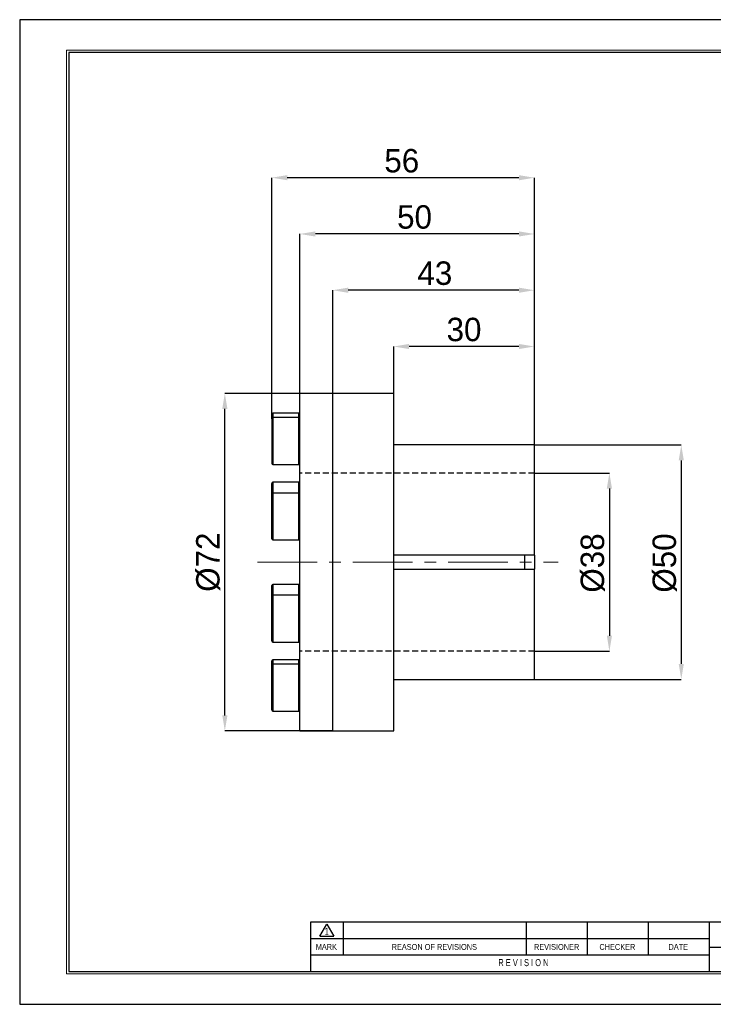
# Model space of a CAD drawing. Header units: millimetres. Extents: x 0 to 297, y 0 to 210.
# Tile 1 of 2: x 0 to 148, y 0 to 210. Entities that reach past the tile are written whole.
import ezdxf
from ezdxf.enums import TextEntityAlignment as Align

# ---------------------------------------------------------------- set-up
doc = ezdxf.new("R2010")
doc.units = ezdxf.units.MM
doc.header["$PDSIZE"] = -1
doc.linetypes.add('CENTERX2', pattern=[20.32, 12.7, -2.54, 2.54, -2.54])
doc.linetypes.add('HIDDEN', pattern=[1.905, 1.27, -0.635])
for name, color, linetype in [('가상선', 2, 'HIDDEN'), ('문자', 7, 'Continuous'), ('중심선', 1, 'CENTERX2')]:
    doc.layers.add(name, color=color, linetype=linetype)
doc.layers.add('치수선', color=5, linetype='Continuous', lineweight=15)
doc.styles.add('SLDTEXTSTYLE0', font='TXT', dxfattribs={"width": 0.75})
doc.styles.add('SLDTEXTSTYLE2', font='TXT', dxfattribs={"width": 0.75, "bigfont": 'bigfont'})
doc.styles.add('SLDTEXTSTYLE8', font='TXT', dxfattribs={"width": 0.633333})
doc.dimstyles.new('SLDDIMSTYLE0', dxfattribs={"dimtxt": 3.5, "dimasz": 3.302, "dimexe": 0, "dimexo": 0.0625, "dimgap": 0.875, "dimtad": 1, "dimrnd": 1e-09, "dimzin": 12, "dimdsep": 46, "dimtxsty": 'SLDTEXTSTYLE0', "dimsah": 1, "dimcen": 0.09, "dimadec": 0, "dimazin": 3, "dimtfac": 1, "dimtofl": 0, "dimtmove": 0, "dimatfit": 3, "dimfxl": 1, "dimfrac": 2, "dimtolj": 1, "dimtzin": 12, "dimarcsym": 0})

# ---------------------------------------------------------------- blocks, each defined once
blk = doc.blocks.new('AAAA')
at = {"color": 250, "true_color": 0x191924}
for p, q in [((-298.87, 124.28), (-595.87, 124.28)), ((-595.87, 124.28), (-595.87, -85.72)), ((-595.87, -85.72), (-298.87, -85.72))]:
    blk.add_line(p, q, dxfattribs=at)
at = {"lineweight": 0}
for p, q in [((-305.37, 117.78), (-585.87, 117.78)), ((-585.87, 117.78), (-585.87, -79.22)), ((-585.87, -79.22), (-305.37, -79.22))]:
    blk.add_line(p, q, dxfattribs=at)
for p, q in [((-305.87, 117.28), (-585.37, 117.28)), ((-585.37, 117.28), (-585.37, -78.72)), ((-435.87, -68.22), (-533.87, -68.22)), ((-533.87, -68.22), (-533.87, -78.72)), ((-531.87, -71.21), (-530.37, -68.61)), ((-530.37, -68.61), (-528.87, -71.21)), ((-526.87, -68.22), (-526.87, -75.22)), ((-487.87, -68.22), (-487.87, -75.22)), ((-474.87, -68.22), (-474.87, -75.22)), ((-461.87, -68.22), (-461.87, -75.22)), ((-448.87, -68.22), (-448.87, -78.72)), ((-531.87, -71.21), (-528.87, -71.21)), ((-448.87, -71.72), (-533.87, -71.72)), ((-448.87, -75.22), (-533.87, -75.22)), ((-448.87, -73.52), (-435.87, -73.52)), ((-585.37, -78.72), (-305.87, -78.72))]:
    blk.add_line(p, q)
at = {"color": 250, "true_color": 0x191924, "width": 0.75}
for tag, height, style, p in [('TITLE', 2.5, 'SLDTEXTSTYLE2', (-358.7, -62.04)), ('도번', 2.5, 'SLDTEXTSTYLE2', (-344.69, -70.81)), ('필렛', 1.15, 'SLDTEXTSTYLE0', (-416.62, -75.73)), ('SCALE', 1.2, 'SLDTEXTSTYLE0', (-342.09, -76.51)), ('DATE', 1.2, 'SLDTEXTSTYLE0', (-318.85, -76.56)), ('모따기', 1.15, 'SLDTEXTSTYLE0', (-416.62, -78.33))]:
    blk.add_attdef(tag, text='', height=height, dxfattribs=dict(at, style=style)).set_placement(p, align=Align.BOTTOM_LEFT)
at = {"layer": '문자', "attachment_point": 2}
for s, insert, char_height, style in [('1', (-530.38, -69.37), 1.5, 'SLDTEXTSTYLE0'), ('MARK', (-530.48, -72.85), 1.25, 'SLDTEXTSTYLE0'), ('REASON OF REVISIONS', (-507.46, -72.85), 1.25, 'SLDTEXTSTYLE0'), ('REVISIONER', (-481.38, -72.85), 1.25, 'SLDTEXTSTYLE0'), ('CHECKER', (-468.42, -72.85), 1.25, 'SLDTEXTSTYLE0'), ('DATE', (-455.43, -72.85), 1.25, 'SLDTEXTSTYLE0'), ('R E V I S I O N', (-488.46, -76.07), 1.5, 'SLDTEXTSTYLE8')]:
    blk.add_mtext(s, dxfattribs=dict(at, insert=insert, char_height=char_height, style=style))
blk = doc.blocks.new('_D')
at = {"layer": 'Defpoints', "color": 0}
for p in [(109.78, 113.36), (109.78, 75.36), (125.78, 75.36)]:
    blk.add_point(p, dxfattribs=at)
at = {"layer": '치수선', "color": 0, "lineweight": -2}
for p, q in [((109.84, 113.36), (125.78, 113.36)), ((125.78, 110.06), (125.78, 78.67)), ((109.84, 75.36), (125.78, 75.36))]:
    blk.add_line(p, q, dxfattribs=at)
at = {"layer": '치수선', "color": 0}
for points in [[(125.23, 110.06), (126.33, 110.06), (125.78, 113.36)], [(125.23, 78.67), (126.33, 78.67), (125.78, 75.36)]]:
    blk.add_solid(points, dxfattribs=at)
at = {"layer": '치수선', "color": 3, "insert": (119.65, 94.18), "char_height": 5, "attachment_point": 2, "rotation": 90}
blk.add_mtext('\\A1;%%c38', dxfattribs=at)
blk = doc.blocks.new('_D_1')
at = {"layer": 'Defpoints', "color": 0}
for p in [(109.78, 119.36), (109.78, 69.36), (141.11, 69.36)]:
    blk.add_point(p, dxfattribs=at)
at = {"layer": '치수선', "color": 0, "lineweight": -2}
for p, q in [((109.84, 119.36), (141.11, 119.36)), ((141.11, 116.06), (141.11, 72.67)), ((109.84, 69.36), (141.11, 69.36))]:
    blk.add_line(p, q, dxfattribs=at)
at = {"layer": '치수선', "color": 0}
for points in [[(140.56, 116.06), (141.66, 116.06), (141.11, 119.36)], [(140.56, 72.67), (141.66, 72.67), (141.11, 69.36)]]:
    blk.add_solid(points, dxfattribs=at)
at = {"layer": '치수선', "color": 3, "insert": (134.98, 94.18), "char_height": 5, "attachment_point": 2, "rotation": 90}
blk.add_mtext('\\A1;%%c50', dxfattribs=at)
blk = doc.blocks.new('_D_2')
at = {"layer": 'Defpoints', "color": 0}
for p in [(43.78, 130.36), (66.78, 130.36), (66.78, 58.36)]:
    blk.add_point(p, dxfattribs=at)
at = {"layer": '치수선', "color": 0, "lineweight": -2}
for p, q in [((66.72, 130.36), (43.78, 130.36)), ((43.78, 61.67), (43.78, 127.06)), ((66.72, 58.36), (43.78, 58.36))]:
    blk.add_line(p, q, dxfattribs=at)
at = {"layer": '치수선', "color": 0}
for points in [[(43.23, 127.06), (44.33, 127.06), (43.78, 130.36)], [(43.23, 61.67), (44.33, 61.67), (43.78, 58.36)]]:
    blk.add_solid(points, dxfattribs=at)
at = {"layer": '치수선', "color": 3, "insert": (37.65, 94.36), "char_height": 5, "attachment_point": 2, "rotation": 90}
blk.add_mtext('\\A1;%%c72', dxfattribs=at)
blk = doc.blocks.new('_D_3')
at = {"layer": 'Defpoints', "color": 0}
for p in [(79.78, 140.36), (79.78, 122.69), (109.78, 119.36)]:
    blk.add_point(p, dxfattribs=at)
at = {"layer": '치수선', "color": 0, "lineweight": -2}
for p, q in [((79.78, 122.76), (79.78, 140.36)), ((106.48, 140.36), (83.08, 140.36)), ((109.78, 119.43), (109.78, 140.36))]:
    blk.add_line(p, q, dxfattribs=at)
at = {"layer": '치수선', "color": 0}
for points in [[(83.08, 140.91), (83.08, 139.81), (79.78, 140.36)], [(106.48, 140.91), (106.48, 139.81), (109.78, 140.36)]]:
    blk.add_solid(points, dxfattribs=at)
at = {"layer": '치수선', "color": 3, "insert": (94.78, 146.49), "char_height": 5, "attachment_point": 2}
blk.add_mtext('\\A1;30', dxfattribs=at)
blk = doc.blocks.new('_D_4')
at = {"layer": 'Defpoints', "color": 0}
for p in [(66.78, 152.36), (66.78, 130.36), (109.78, 119.36)]:
    blk.add_point(p, dxfattribs=at)
at = {"layer": '치수선', "color": 0, "lineweight": -2}
for p, q in [((66.78, 130.43), (66.78, 152.36)), ((106.48, 152.36), (70.08, 152.36)), ((109.78, 119.43), (109.78, 152.36))]:
    blk.add_line(p, q, dxfattribs=at)
at = {"layer": '치수선', "color": 0}
for points in [[(70.08, 152.91), (70.08, 151.81), (66.78, 152.36)], [(106.48, 152.91), (106.48, 151.81), (109.78, 152.36)]]:
    blk.add_solid(points, dxfattribs=at)
at = {"layer": '치수선', "color": 3, "insert": (88.56, 158.5), "char_height": 5, "attachment_point": 2}
blk.add_mtext('\\A1;43', dxfattribs=at)
blk = doc.blocks.new('_D_5')
at = {"layer": 'Defpoints', "color": 0}
for p in [(59.78, 164.36), (59.78, 130.36), (109.78, 119.36)]:
    blk.add_point(p, dxfattribs=at)
at = {"layer": '치수선', "color": 0, "lineweight": -2}
for p, q in [((59.78, 130.43), (59.78, 164.36)), ((106.48, 164.36), (63.08, 164.36)), ((109.78, 119.43), (109.78, 164.36))]:
    blk.add_line(p, q, dxfattribs=at)
at = {"layer": '치수선', "color": 0}
for points in [[(63.08, 164.91), (63.08, 163.81), (59.78, 164.36)], [(106.48, 164.91), (106.48, 163.81), (109.78, 164.36)]]:
    blk.add_solid(points, dxfattribs=at)
at = {"layer": '치수선', "color": 3, "insert": (84.23, 170.49), "char_height": 5, "attachment_point": 2}
blk.add_mtext('\\A1;50', dxfattribs=at)
blk = doc.blocks.new('_D_6')
at = {"layer": 'Defpoints', "color": 0}
for p in [(53.78, 176.36), (53.78, 124.94), (109.78, 119.36)]:
    blk.add_point(p, dxfattribs=at)
at = {"layer": '치수선', "color": 0, "lineweight": -2}
for p, q in [((53.78, 125.01), (53.78, 176.36)), ((106.48, 176.36), (57.08, 176.36)), ((109.78, 119.43), (109.78, 176.36))]:
    blk.add_line(p, q, dxfattribs=at)
at = {"layer": '치수선', "color": 0}
for points in [[(57.08, 176.91), (57.08, 175.81), (53.78, 176.36)], [(106.48, 176.91), (106.48, 175.81), (109.78, 176.36)]]:
    blk.add_solid(points, dxfattribs=at)
at = {"layer": '치수선', "color": 3, "insert": (81.51, 182.49), "char_height": 5, "attachment_point": 2}
blk.add_mtext('\\A1;56', dxfattribs=at)

msp = doc.modelspace()

# ---------------------------------------------------------------- linework, layer by layer
for p, q in [((66.781, 130.364), (59.781, 130.364)), ((59.781, 58.364), (59.781, 130.364)), ((79.781, 130.364), (66.781, 130.364)), ((66.781, 94.364), (66.781, 130.364)), ((66.781, 58.364), (66.781, 130.364)), ((79.781, 94.364), (79.781, 130.364)), ((59.531, 126.145), (54.031, 126.145)), ((54.031, 126.145), (54.031, 125.194)), ((59.531, 125.194), (59.531, 126.145)), ((53.781, 124.944), (53.781, 125.895)), ((53.781, 124.944), (53.781, 115.444)), ((59.531, 125.194), (54.031, 125.194)), ((54.031, 125.194), (54.031, 115.194)), ((59.531, 115.194), (59.531, 125.194)), ((109.781, 119.364), (79.781, 119.364)), ((109.781, 95.864), (109.781, 119.364)), ((54.031, 115.194), (59.531, 115.194)), ((59.531, 111.409), (54.031, 111.409)), ((54.031, 111.409), (54.031, 109.112)), ((59.531, 109.112), (59.531, 111.409)), ((53.781, 108.862), (53.781, 111.159)), ((53.781, 107.471), (53.781, 108.862)), ((53.781, 99.362), (53.781, 107.471)), ((59.531, 109.112), (54.031, 109.112)), ((54.031, 109.112), (54.031, 107.647)), ((54.031, 107.647), (54.031, 99.112)), ((59.531, 107.647), (59.531, 109.112)), ((59.531, 99.112), (59.531, 107.647)), ((54.031, 99.112), (59.531, 99.112)), ((109.781, 95.864), (79.781, 95.864)), ((107.781, 92.864), (107.781, 95.864)), ((109.781, 95.864), (109.781, 92.864)), ((66.781, 58.364), (66.781, 94.364)), ((79.781, 58.364), (79.781, 94.364)), ((79.781, 92.864), (109.781, 92.864)), ((109.781, 69.364), (109.781, 92.864)), ((53.781, 87.07), (53.781, 89.367)), ((59.531, 89.617), (54.031, 89.617)), ((54.031, 89.617), (54.031, 87.32)), ((59.531, 87.32), (59.531, 89.617)), ((53.781, 82.32), (53.781, 87.07)), ((59.531, 87.32), (54.031, 87.32)), ((54.031, 87.32), (54.031, 82.32)), ((59.531, 82.32), (59.531, 87.32)), ((53.781, 77.57), (53.781, 82.32)), ((54.031, 82.32), (54.031, 77.32)), ((59.531, 77.32), (59.531, 82.32)), ((54.031, 77.32), (59.531, 77.32)), ((59.531, 73.534), (54.031, 73.534)), ((54.031, 73.534), (54.031, 72.583)), ((59.531, 72.583), (59.531, 73.534)), ((53.781, 72.333), (53.781, 73.284)), ((53.781, 64.224), (53.781, 72.333)), ((59.531, 72.583), (54.031, 72.583)), ((54.031, 72.583), (54.031, 64.047)), ((59.531, 64.047), (59.531, 72.583)), ((79.781, 69.364), (109.781, 69.364)), ((53.781, 62.833), (53.781, 64.224)), ((54.031, 64.047), (54.031, 62.583)), ((59.531, 62.583), (59.531, 64.047)), ((54.031, 62.583), (59.531, 62.583)), ((59.781, 58.364), (66.781, 58.364)), ((66.781, 58.364), (79.781, 58.364))]:
    msp.add_line(p, q)
for centre, start, end in [((54.031, 125.895), 90, 180), ((59.531, 125.895), 0, 90), ((54.031, 124.944), 90, 180), ((59.531, 124.944), 0, 90), ((54.031, 115.444), 180, 270), ((59.531, 115.444), 270, 0), ((54.031, 111.159), 90, 180), ((59.531, 111.159), 0, 90), ((54.031, 108.862), 90, 180), ((59.531, 108.862), 0, 90), ((54.031, 99.362), 180, 270), ((59.531, 99.362), 270, 0), ((54.031, 89.367), 90, 180), ((59.531, 89.367), 0, 90), ((54.031, 87.07), 90, 180), ((59.531, 87.07), 0, 90), ((54.031, 77.57), 180, 270), ((59.531, 77.57), 270, 0), ((54.031, 73.284), 90, 180), ((59.531, 73.284), 0, 90), ((54.031, 72.333), 90, 180), ((59.531, 72.333), 0, 90), ((54.031, 62.833), 180, 270), ((59.531, 62.833), 270, 0)]:
    msp.add_arc(centre, 0.25, start, end)
at = {"layer": '가상선'}
for p, q in [((109.781, 113.364), (59.781, 113.364)), ((109.781, 75.364), (59.781, 75.364))]:
    msp.add_line(p, q, dxfattribs=at)
at = {"layer": '중심선', "linetype": 'CENTERX2', "lineweight": 0}
msp.add_line((50.766, 94.364), (114.831, 94.364), dxfattribs=at)

# ---------------------------------------------------------------- block references
at = {"color": 7, "linetype": 'Continuous'}
msp.add_blockref('AAAA', (595.902, 85.776), dxfattribs=at)

# ---------------------------------------------------------------- dimensions: what is measured, and where the dimension line sits
at = {"layer": '치수선', "color": 5, "true_color": 0x0000ff}
for base, p2, picture, middle in [((53.781, 176.364), (53.781, 124.944), '_D_6', (81.507, 176.364)), ((59.781, 164.364), (59.781, 130.364), '_D_5', (84.232, 164.364)), ((66.781, 152.364), (66.781, 130.364), '_D_4', (88.555, 152.364)), ((79.781, 140.364), (79.781, 122.694), '_D_3', (94.781, 140.364))]:
    dim = msp.add_linear_dim(base=base, p1=(109.781, 119.364), p2=p2, dimstyle='SLDDIMSTYLE0', override={"dimtxt": 5, "dimgap": 1, "dimtxsty": 'Standard', "dimclrt": 3}, dxfattribs=at)
    dim.commit()
    dim.dimension.update_dxf_attribs({"geometry": picture, "text_midpoint": middle, "dimtype": 160})
for base, p1, p2, picture, middle in [((43.781, 130.364), (66.781, 58.364), (66.781, 130.364), '_D_2', (43.781, 94.364)), ((141.111, 69.364), (109.781, 119.364), (109.781, 69.364), '_D_1', (141.111, 94.178)), ((125.781, 75.364), (109.781, 113.364), (109.781, 75.364), '_D', (125.781, 94.178))]:
    dim = msp.add_linear_dim(base=base, p1=p1, p2=p2, angle=90, text='%%c<>', dimstyle='SLDDIMSTYLE0', override={"dimtxt": 5, "dimgap": 1, "dimtxsty": 'Standard', "dimclrt": 3}, dxfattribs=at)
    dim.commit()
    dim.dimension.update_dxf_attribs({"geometry": picture, "text_midpoint": middle, "dimtype": 160})

doc.saveas('drawing.dxf')
